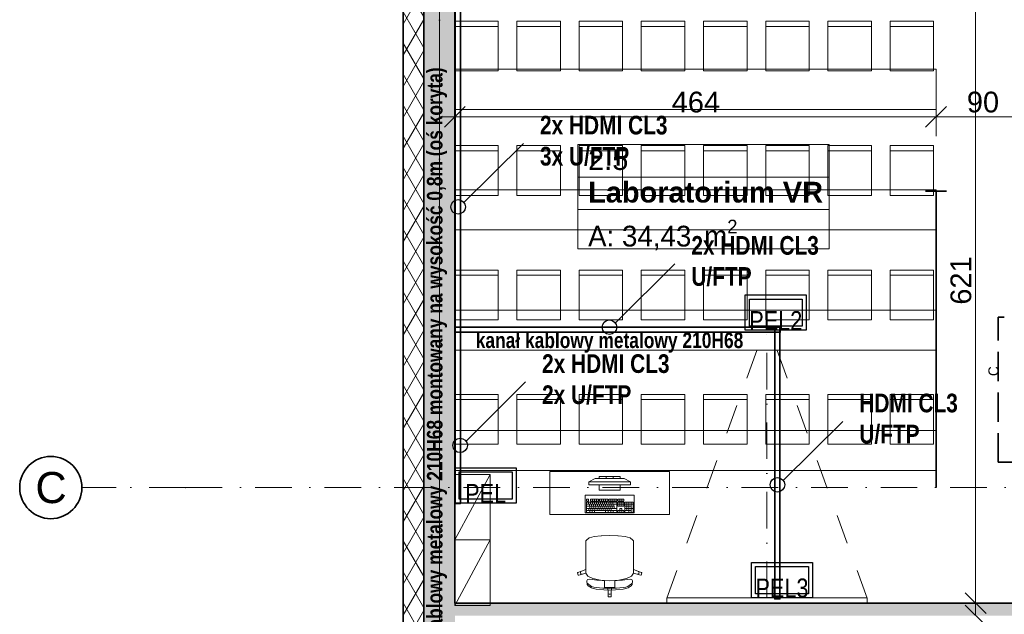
# Model space of a CAD drawing. Header units: millimetres. Extents: x 82175 to 237000, y 24756 to 471700.
# Tile 76 of 256: x 91422 to 100919, y 241337 to 247071. Entities that reach past the tile are written whole.
import ezdxf
from ezdxf.lldxf.tags import DXFTag

# ---------------------------------------------------------------- set-up
doc = ezdxf.new("R2010")
doc.units = ezdxf.units.MM
for name, pattern in [('Krawędzie ukryte', [3.912222, 2.822222, -1.09]), ('Kropki i Kreski', [6.702778, 3.527778, -1.763889, 0, -1.411111]), ('Przerywana', [5.644444, 2.822222, -2.822222])]:
    doc.linetypes.add(name, pattern=pattern)
for name, color, linetype, lineweight in [('!! kanał podpoaraperowy z gniazdami', 6, 'Continuous', 35), ('#_EL - opis', 7, 'Continuous', 20), ('\xa0♦EL - Gniazda', 1, 'Continuous', 35), ('\xa0♦IT - HDMI', 1, 'Continuous', 35), ('\xa0♦IT - opis', 3, 'SOLID', 30)]:
    doc.layers.add(name, color=color, linetype=linetype, lineweight=lineweight)
for name, color, linetype in [('#EL - Teletechnika', 3, 'Continuous'), ('- A - ocieplenie', 8, 'Continuous'), ('- strefy pomieszczeń', 8, 'Continuous'), ('Instalacje - Went_Klim', 8, 'Continuous'), ('Konstrukcja - Przegroda Strukt.', 8, 'Continuous'), ('Konstrukcja - Siatka mod', 8, 'Continuous'), ('Konstrukcja - Stropy', 8, 'Continuous'), ('Konstrukcja - Ściany działowe', 8, 'Continuous'), ('Konstrukcja - Ściany zewnętrzne', 8, 'Continuous'), ('Wnętrze - Umeblowanie', 8, 'Continuous')]:
    doc.layers.add(name, color=color, linetype=linetype)
doc.styles.add('OP_100', font='ARIALN.TTF', dxfattribs={"width": 0.8, "height": 20})
doc.styles.get("Standard").update_dxf_attribs({"font": 'arial.ttf'})
doc.styles.add('STYL_AUTOMATYCZNY_1', font='arial.ttf')
doc.styles.add('STYL_AUTOMATYCZNY_2', font='arial.ttf')
doc.styles.add('STYL_AUTOMATYCZNY_4', font='arial.ttf')
doc.styles.add('STYL_AUTOMATYCZNY_6', font='txt')
doc.styles.add('STYL_AUTOMATYCZNY_8', font='txt')
tags = doc.linetypes.add('SOLID', pattern=[10, 10, 0]).pattern_tags.tags
tags[6:7] = [DXFTag(74, 4), DXFTag(75, 0), DXFTag(340, '0'), DXFTag(46, 0.0), DXFTag(50, 0.0), DXFTag(44, 0.0), DXFTag(45, 0.0)]
tags[4:5] = [DXFTag(74, 4), DXFTag(75, 0), DXFTag(340, '0'), DXFTag(46, 0.0), DXFTag(50, 0.0), DXFTag(44, 0.0), DXFTag(45, 0.0)]

# ---------------------------------------------------------------- blocks, each defined once
blk = doc.blocks.new('PEl 2')
at = {"layer": '#EL - Teletechnika', "color": 1, "lineweight": 30}
blk.add_lwpolyline([(53978.4, 11970.9), (53390.4, 11970.9), (53390.4, 12311.9), (53978.4, 12311.9)], close=True, dxfattribs=at)
at = {"layer": '#EL - Teletechnika', "color": 7, "lineweight": 30}
blk.add_lwpolyline([(53939, 12010.2), (53429.7, 12010.2), (53429.7, 12272.5), (53939, 12272.5)], close=True, dxfattribs=at)
at = {"layer": '#EL - Teletechnika', "color": 1, "insert": (53684.4, 12064.5), "char_height": 20.791, "attachment_point": 5, "line_spacing_factor": 0.4}
blk.add_mtext('\\fArial Narrow|b0|i0;{\\H8.7679950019x;\\A1;PEL}\\A1;\\fTahoma|b1|i0|c238;\\P', dxfattribs=at)
blk = doc.blocks.new('pel3')
at = {"layer": '#EL - Teletechnika', "color": 1, "lineweight": 30}
blk.add_lwpolyline([(294, 0), (-294, 0), (-294, 341), (294, 341)], close=True, dxfattribs=at)
at = {"layer": '#EL - Teletechnika', "color": 7, "lineweight": 30}
blk.add_lwpolyline([(254.6, 39.3), (-254.6, 39.3), (-254.6, 301.7), (254.6, 301.7)], close=True, dxfattribs=at)
at = {"layer": '#EL - Teletechnika', "color": 1, "insert": (0, 93.7), "char_height": 20.791, "attachment_point": 5, "line_spacing_factor": 0.4}
blk.add_mtext('\\fArial Narrow|b0|i0;{\\H8.7679950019x;\\A1;PEL3}\\A1;\\fTahoma|b1|i0|c238;\\P', dxfattribs=at)
blk = doc.blocks.new('dws')
at = {"layer": '#EL - Teletechnika', "color": 1, "lineweight": 30}
blk.add_lwpolyline([(294, 0), (-294, 0), (-294, 341), (294, 341)], close=True, dxfattribs=at)
at = {"layer": '#EL - Teletechnika', "color": 7, "lineweight": 30}
blk.add_lwpolyline([(254.6, 39.3), (-254.6, 39.3), (-254.6, 301.7), (254.6, 301.7)], close=True, dxfattribs=at)
at = {"layer": '#EL - Teletechnika', "color": 1, "insert": (0, 93.7), "char_height": 20.791, "attachment_point": 5, "line_spacing_factor": 0.4}
blk.add_mtext('\\fArial Narrow|b0|i0;{\\H8.7679950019x;\\A1;PEL2}\\A1;\\fTahoma|b1|i0|c238;\\P', dxfattribs=at)

msp = doc.modelspace()

# ---------------------------------------------------------------- hatches: boundary and pattern name
at = {"layer": '- A - ocieplenie', "linetype": 'Continuous', "lineweight": 15}
h = msp.add_hatch(dxfattribs=at)
h.set_pattern_fill('Izolacja_miękka_0004', color=8, style=0, pattern_type=2)
h.set_pattern_definition([(60, (-135208.59, 523986.62), (-129.90381, 75), []), (120, (-135208.59, 523986.62), (129.90381, 75), [])])
h.paths.add_polyline_path([(95120, 247958.9), (95120, 234778.9), (95320, 234778.9), (95320, 247958.9)])
at = {"layer": 'Konstrukcja - Ściany działowe', "linetype": 'Continuous', "lineweight": 13}
msp.add_hatch(color=8, dxfattribs=at).paths.add_polyline_path([(95620, 241324), (101160, 241324), (101160, 241444), (95620, 241444)])
at = {"layer": 'Konstrukcja - Ściany zewnętrzne', "linetype": 'Continuous', "lineweight": 13}
msp.add_hatch(color=8, dxfattribs=at).paths.add_polyline_path([(95320, 247658.9), (95320, 235178.9), (95620, 235178.9), (95620, 247658.9)])

# ---------------------------------------------------------------- linework, layer by layer
at = {"layer": '!! kanał podpoaraperowy z gniazdami'}
for points in [[(95622.5, 247605.5), (95622.5, 242405.1), (95672.5, 242405.1), (95672.5, 247605.5)], [(98758.1, 244107.1), (95621.7, 244107.1), (95621.7, 244057.1), (98758.1, 244057.1)], [(98705.2, 244105.5), (98705.2, 241485.5), (98755.2, 241485.5), (98755.2, 244105.5)]]:
    msp.add_lwpolyline(points, close=True, dxfattribs=at)
at = {"layer": '- A - ocieplenie', "color": 8, "linetype": 'Continuous', "lineweight": 35, "ltscale": 100, "flags": 128}
for points in [[(95120, 247958.9), (95120, 234778.9)], [(95320, 234778.9), (95320, 247958.9)]]:
    msp.add_lwpolyline(points, dxfattribs=at)
at = {"layer": '- strefy pomieszczeń', "color": 8, "linetype": 'Continuous', "lineweight": 13, "ltscale": 100}
for p, q in [((96804.3, 245867.5), (99229.2, 245867.5)), ((96804.3, 245553.2), (96804.3, 245867.5)), ((99229.2, 245867.5), (99229.2, 245553.2)), ((99229.2, 245553.2), (96804.3, 245553.2)), ((96804.3, 245553.2), (99229.2, 245553.2)), ((96804.3, 245239), (96804.3, 245553.2)), ((99229.2, 245553.2), (99229.2, 245239)), ((99229.2, 245239), (96804.3, 245239)), ((96804.3, 245239), (99229.2, 245239)), ((96804.3, 244862.5), (96804.3, 245239)), ((99229.2, 245239), (99229.2, 244862.5)), ((99229.2, 244862.5), (96804.3, 244862.5))]:
    msp.add_line(p, q, dxfattribs=at)
at = {"layer": 'Instalacje - Went_Klim', "color": 8, "linetype": 'Krawędzie ukryte', "lineweight": 35, "ltscale": 100, "flags": 128}
msp.add_lwpolyline([(100860, 242802.7), (100860, 244202.7), (101160, 244202.7), (101160, 242802.7)], close=True, dxfattribs=at)
at = {"layer": 'Konstrukcja - Przegroda Strukt.', "color": 8, "linetype": 'Continuous', "lineweight": 13, "ltscale": 100}
for p, q in [((100642.5, 241444), (100642.5, 247658.9)), ((95620, 245946.4), (95620, 246321.4)), ((100260, 245946.4), (100260, 246321.4)), ((95720, 246233.9), (95520, 246033.9)), ((100360, 246233.9), (100160, 246033.9)), ((95470, 246133.9), (95620, 246133.9)), ((95620, 246133.9), (100260, 246133.9)), ((100260, 246133.9), (101160, 246133.9)), ((100542.5, 241544), (100742.5, 241344)), ((100830, 241444), (100455, 241444)), ((100542.5, 241424), (100742.5, 241224)), ((100642.5, 241324), (100642.5, 241444))]:
    msp.add_line(p, q, dxfattribs=at)
at = {"layer": 'Konstrukcja - Przegroda Strukt.', "color": 8, "linetype": 'Continuous', "lineweight": 35, "ltscale": 100}
for p, q in [((100360, 245418), (100160, 245418)), ((100260, 242558.9), (100260, 245418))]:
    msp.add_line(p, q, dxfattribs=at)
at = {"layer": 'Konstrukcja - Siatka mod', "color": 8, "linetype": 'Kropki i Kreski', "lineweight": 13, "ltscale": 100}
for p, q in [((95470, 233800), (95470, 250764.8)), ((93022.5, 242558.9), (92022.5, 242558.9)), ((93022.5, 242558.9), (122467, 242558.9))]:
    msp.add_line(p, q, dxfattribs=at)
at = {"layer": 'Konstrukcja - Siatka mod', "color": 8, "linetype": 'Continuous', "lineweight": 35, "ltscale": 100}
msp.add_circle((91722.5, 242558.9), 300, dxfattribs=at)
at = {"layer": 'Konstrukcja - Siatka mod', "color": 8, "linetype": 'Kropki i Kreski', "lineweight": 13, "ltscale": 100}
msp.add_point((93022.5, 242558.9), dxfattribs=at)
msp.add_point((93022.5, 242558.9), dxfattribs=at)
at = {"layer": 'Konstrukcja - Stropy', "color": 8, "linetype": 'Continuous', "lineweight": 13, "ltscale": 100, "flags": 128}
msp.add_lwpolyline([(107140, 240228.9), (110439, 240228.9), (110439, 235178.9), (122510, 235178.9), (122510, 247658.9), (95470, 247658.9), (95470, 235178.9), (107140, 235178.9)], close=True, dxfattribs=at)
at = {"layer": 'Konstrukcja - Ściany działowe', "color": 8, "linetype": 'Continuous', "lineweight": 35, "ltscale": 100, "flags": 128}
msp.add_lwpolyline([(101160, 241444), (95620, 241444)], dxfattribs=at)
at = {"layer": 'Konstrukcja - Ściany zewnętrzne', "color": 8, "linetype": 'Continuous', "lineweight": 35, "ltscale": 100, "flags": 128}
for points in [[(95320, 247958.9), (95320, 234926.9)], [(95620, 241444), (95620, 247658.9)]]:
    msp.add_lwpolyline(points, dxfattribs=at)
at = {"layer": 'Wnętrze - Umeblowanie', "color": 8, "linetype": 'Continuous', "lineweight": 13, "ltscale": 100}
for p, q in [((95617.2, 247006.7), (96037.2, 247006.7)), ((96217.2, 247006.7), (96637.2, 247006.7)), ((96817.2, 247006.7), (97237.2, 247006.7)), ((97417.2, 247006.7), (97837.2, 247006.7)), ((98017.2, 247006.7), (98437.2, 247006.7)), ((98617.2, 247006.7), (99037.2, 247006.7)), ((99217.2, 247006.7), (99637.2, 247006.7)), ((99817.2, 247006.7), (100237.2, 247006.7)), ((95617.2, 245806.7), (96037.2, 245806.7)), ((96217.2, 245806.7), (96637.2, 245806.7)), ((96817.2, 245806.7), (97237.2, 245806.7)), ((97417.2, 245806.7), (97837.2, 245806.7)), ((98017.2, 245806.7), (98437.2, 245806.7)), ((98617.2, 245806.7), (99037.2, 245806.7)), ((99217.2, 245806.7), (99637.2, 245806.7)), ((99817.2, 245806.7), (100237.2, 245806.7)), ((95617.2, 244606.7), (96037.2, 244606.7)), ((96217.2, 244606.7), (96637.2, 244606.7)), ((96817.2, 244606.7), (97237.2, 244606.7)), ((97417.2, 244606.7), (97837.2, 244606.7)), ((98017.2, 244606.7), (98437.2, 244606.7)), ((98617.2, 244606.7), (99037.2, 244606.7)), ((99217.2, 244606.7), (99637.2, 244606.7)), ((99817.2, 244606.7), (100237.2, 244606.7)), ((95617.2, 243406.7), (96037.2, 243406.7)), ((96217.2, 243406.7), (96637.2, 243406.7)), ((96817.2, 243406.7), (97237.2, 243406.7)), ((97417.2, 243406.7), (97837.2, 243406.7)), ((98017.2, 243406.7), (98437.2, 243406.7)), ((98617.2, 243406.7), (99037.2, 243406.7)), ((99217.2, 243406.7), (99637.2, 243406.7)), ((99817.2, 243406.7), (100237.2, 243406.7)), ((95620, 242053.4), (95958.6, 242685)), ((96912.8, 242614.9), (96972.8, 242644.9)), ((96972.8, 242644.9), (97252.8, 242644.9)), ((97212.8, 242664.9), (97012.8, 242664.9)), ((97012.8, 242664.9), (97012.8, 242644.9)), ((97012.8, 242644.9), (97212.8, 242644.9)), ((97079.5, 242644.9), (97079.5, 242664.9)), ((97146.2, 242644.9), (97146.2, 242664.9)), ((97212.8, 242644.9), (97212.8, 242664.9)), ((97312.8, 242614.9), (97252.8, 242644.9)), ((97312.8, 242614.9), (96912.8, 242614.9)), ((96912.8, 242614.9), (96912.8, 242584.9)), ((96912.8, 242584.9), (97312.8, 242584.9)), ((97212.8, 242584.9), (97012.8, 242584.9)), ((97012.8, 242584.9), (97012.8, 242534.9)), ((97212.8, 242534.9), (97212.8, 242584.9)), ((97312.8, 242584.9), (97312.8, 242614.9)), ((96907.2, 242445.8), (96887.6, 242445.8)), ((96887.6, 242445.8), (96887.6, 242426.4)), ((96907.2, 242426.4), (96907.2, 242445.8)), ((97005.1, 242445.8), (96926.8, 242445.8)), ((96926.8, 242445.8), (96926.8, 242426.4)), ((96946.4, 242426.4), (96946.4, 242445.8)), ((96966, 242426.4), (96966, 242445.8)), ((96985.6, 242426.4), (96985.6, 242445.8)), ((97005.1, 242426.4), (97005.1, 242445.8)), ((97012.8, 242534.9), (97212.8, 242534.9)), ((97093.3, 242445.8), (97014.9, 242445.8)), ((97014.9, 242445.8), (97014.9, 242426.4)), ((97034.5, 242426.4), (97034.5, 242445.8)), ((97054.1, 242426.4), (97054.1, 242445.8)), ((97073.7, 242426.4), (97073.7, 242445.8)), ((97093.3, 242426.4), (97093.3, 242445.8)), ((97181.4, 242445.8), (97103.1, 242445.8)), ((97103.1, 242445.8), (97103.1, 242426.4)), ((97122.6, 242426.4), (97122.6, 242445.8)), ((97142.2, 242426.4), (97142.2, 242445.8)), ((97161.8, 242426.4), (97161.8, 242445.8)), ((97181.4, 242426.4), (97181.4, 242445.8)), ((97249.9, 242445.8), (97191.2, 242445.8)), ((97191.2, 242445.8), (97191.2, 242426.4)), ((97210.8, 242426.4), (97210.8, 242445.8)), ((97230.3, 242426.4), (97230.3, 242445.8)), ((97249.9, 242426.4), (97249.9, 242445.8)), ((96887.6, 242426.4), (96907.2, 242426.4)), ((97181.4, 242416.7), (96887.6, 242416.7)), ((96887.6, 242416.7), (96887.6, 242319.8)), ((96887.6, 242397.3), (97181.4, 242397.3)), ((96887.6, 242377.9), (97156.9, 242377.9)), ((96887.6, 242358.5), (97181.4, 242358.5)), ((96907.2, 242397.3), (96907.2, 242416.7)), ((96912.1, 242339.1), (96912.1, 242358.5)), ((96917, 242377.9), (96917, 242397.3)), ((96921.9, 242358.5), (96921.9, 242377.9)), ((96926.8, 242426.4), (97005.1, 242426.4)), ((96926.8, 242397.3), (96926.8, 242416.7)), ((96931.7, 242339.1), (96931.7, 242358.5)), ((96936.6, 242377.9), (96936.6, 242397.3)), ((96941.5, 242358.5), (96941.5, 242377.9)), ((96946.4, 242397.3), (96946.4, 242416.7)), ((96951.3, 242339.1), (96951.3, 242358.5)), ((96956.2, 242377.9), (96956.2, 242397.3)), ((96961.1, 242358.5), (96961.1, 242377.9)), ((96966, 242397.3), (96966, 242416.7)), ((96970.9, 242339.1), (96970.9, 242358.5)), ((96975.8, 242377.9), (96975.8, 242397.3)), ((96980.7, 242358.5), (96980.7, 242377.9)), ((96985.6, 242397.3), (96985.6, 242416.7)), ((96990.4, 242339.1), (96990.4, 242358.5)), ((96995.3, 242377.9), (96995.3, 242397.3)), ((97000.2, 242358.5), (97000.2, 242377.9)), ((97005.1, 242397.3), (97005.1, 242416.7)), ((97010, 242339.1), (97010, 242358.5)), ((97014.9, 242426.4), (97093.3, 242426.4)), ((97014.9, 242377.9), (97014.9, 242397.3)), ((97019.8, 242358.5), (97019.8, 242377.9)), ((97024.7, 242397.3), (97024.7, 242416.7)), ((97029.6, 242339.1), (97029.6, 242358.5)), ((97034.5, 242377.9), (97034.5, 242397.3)), ((97039.4, 242358.5), (97039.4, 242377.9)), ((97044.3, 242397.3), (97044.3, 242416.7)), ((97049.2, 242339.1), (97049.2, 242358.5)), ((97054.1, 242377.9), (97054.1, 242397.3)), ((97059, 242358.5), (97059, 242377.9)), ((97063.9, 242397.3), (97063.9, 242416.7)), ((97068.8, 242339.1), (97068.8, 242358.5)), ((97073.7, 242377.9), (97073.7, 242397.3)), ((97078.6, 242358.5), (97078.6, 242377.9)), ((97083.5, 242397.3), (97083.5, 242416.7)), ((97088.4, 242339.1), (97088.4, 242358.5)), ((97093.3, 242377.9), (97093.3, 242397.3)), ((97098.2, 242358.5), (97098.2, 242377.9)), ((97103.1, 242426.4), (97181.4, 242426.4)), ((97103.1, 242397.3), (97103.1, 242416.7)), ((97107.9, 242339.1), (97107.9, 242358.5)), ((97112.8, 242377.9), (97112.8, 242397.3)), ((97117.7, 242358.5), (97117.7, 242377.9)), ((97122.6, 242397.3), (97122.6, 242416.7)), ((97127.5, 242339.1), (97127.5, 242358.5)), ((97132.4, 242377.9), (97132.4, 242397.3)), ((97137.3, 242358.5), (97137.3, 242377.9)), ((97142.2, 242397.3), (97142.2, 242416.7)), ((97152, 242377.9), (97152, 242397.3)), ((97156.9, 242358.5), (97156.9, 242377.9)), ((97181.4, 242319.8), (97181.4, 242416.7)), ((97191.2, 242426.4), (97249.9, 242426.4)), ((97249.9, 242416.7), (97191.2, 242416.7)), ((97191.2, 242416.7), (97191.2, 242377.9)), ((97191.2, 242397.3), (97249.9, 242397.3)), ((97191.2, 242377.9), (97249.9, 242377.9)), ((97210.8, 242377.9), (97210.8, 242416.7)), ((97230.3, 242358.5), (97210.8, 242358.5)), ((97210.8, 242358.5), (97210.8, 242339.1)), ((97230.3, 242377.9), (97230.3, 242416.7)), ((97230.3, 242339.1), (97230.3, 242358.5)), ((97249.9, 242377.9), (97249.9, 242416.7)), ((97338.1, 242416.7), (97259.7, 242416.7)), ((97259.7, 242416.7), (97259.7, 242319.8)), ((97259.7, 242397.3), (97338.1, 242397.3)), ((97259.7, 242377.9), (97318.5, 242377.9)), ((97259.7, 242358.5), (97338.1, 242358.5)), ((97279.3, 242339.1), (97279.3, 242416.7)), ((97298.9, 242319.8), (97298.9, 242416.7)), ((97318.5, 242319.8), (97318.5, 242416.7)), ((97338.1, 242319.8), (97338.1, 242416.7)), ((96887.6, 242339.1), (97181.4, 242339.1)), ((96887.6, 242319.8), (97181.4, 242319.8)), ((96921.9, 242319.8), (96921.9, 242339.1)), ((96943.9, 242319.8), (96943.9, 242339.1)), ((96966, 242319.8), (96966, 242339.1)), ((97073.7, 242319.8), (97073.7, 242339.1)), ((97098.2, 242319.8), (97098.2, 242339.1)), ((97122.6, 242319.8), (97122.6, 242339.1)), ((97147.1, 242319.8), (97147.1, 242339.1)), ((97210.8, 242339.1), (97191.2, 242339.1)), ((97191.2, 242339.1), (97191.2, 242319.8)), ((97191.2, 242319.8), (97249.9, 242319.8)), ((97210.8, 242319.8), (97210.8, 242339.1)), ((97210.8, 242339.1), (97230.3, 242339.1)), ((97249.9, 242339.1), (97230.3, 242339.1)), ((97230.3, 242319.8), (97230.3, 242339.1)), ((97249.9, 242319.8), (97249.9, 242339.1)), ((97259.7, 242339.1), (97318.5, 242339.1)), ((97259.7, 242319.8), (97338.1, 242319.8)), ((96914.9, 242074.1), (96888.1, 242053)), ((96917.1, 242075), (96914.9, 242074.1)), ((96963, 242085.7), (96917.1, 242075)), ((97031.7, 242092.9), (96963, 242085.7)), ((97032.8, 242093), (97031.7, 242092.9)), ((97112.8, 242095.4), (97032.8, 242093)), ((97112.8, 242095.4), (97192.9, 242093)), ((97192.9, 242093), (97193.9, 242092.9)), ((97193.9, 242092.9), (97262.7, 242085.7)), ((97262.7, 242085.7), (97308.6, 242075)), ((97308.6, 242075), (97310.8, 242074.1)), ((97310.8, 242074.1), (97337.6, 242053)), ((95958.6, 242053.4), (95620, 242053.4)), ((95620, 241421.9), (95958.6, 242053.4)), ((96888.1, 242053), (96883.6, 242044.4)), ((96883.6, 242044.4), (96883.6, 242013.3)), ((96883.6, 242013.3), (96883.6, 241977.3)), ((96883.6, 241977.3), (96883.6, 241768.2)), ((97337.6, 242053), (97342.1, 242044.4)), ((97342.1, 242044.4), (97342.1, 242013.3)), ((97342.1, 242013.3), (97342.1, 241977.3)), ((97342.1, 241977.3), (97342.1, 241768.2)), ((96804.8, 241741.1), (96802.8, 241737.3)), ((96802.8, 241737.3), (96810.3, 241714.5)), ((96840.2, 241752.5), (96804.8, 241741.1)), ((96810.3, 241714.5), (96814.1, 241712.6)), ((96814.1, 241712.6), (96849.5, 241724)), ((96831.4, 241745), (96829.8, 241739.4)), ((96829.8, 241739.4), (96830.5, 241733.6)), ((96830.5, 241733.6), (96833.4, 241728.5)), ((96835.1, 241749.6), (96831.4, 241745)), ((96833.4, 241728.5), (96838, 241724.9)), ((96840.2, 241752.5), (96835.1, 241749.6)), ((96838, 241724.9), (96843.7, 241723.3)), ((96883.6, 241768.2), (96840.2, 241752.5)), ((96843.7, 241723.3), (96849.5, 241724)), ((96849.5, 241724), (96883.7, 241733.7)), ((96883.6, 241733.9), (96883.6, 241768.2)), ((96883.6, 241733.9), (96883.7, 241733.7)), ((96883.7, 241733.7), (96901, 241705.8)), ((96901, 241705.8), (96950.7, 241682.1)), ((96950.7, 241682.1), (97025.1, 241666.2)), ((97275, 241682.1), (97200.6, 241666.2)), ((97324.7, 241705.8), (97275, 241682.1)), ((97342, 241733.7), (97324.7, 241705.8)), ((97342.1, 241733.9), (97342, 241733.7)), ((97376.2, 241724), (97342, 241733.7)), ((97342.1, 241733.9), (97342.1, 241768.2)), ((97342.1, 241768.2), (97385.5, 241752.5)), ((97382, 241723.3), (97376.2, 241724)), ((97411.6, 241712.6), (97376.2, 241724)), ((97387.7, 241724.9), (97382, 241723.3)), ((97385.5, 241752.5), (97390.6, 241749.6)), ((97385.5, 241752.5), (97420.9, 241741.1)), ((97392.3, 241728.5), (97387.7, 241724.9)), ((97390.6, 241749.6), (97394.3, 241745)), ((97395.2, 241733.6), (97392.3, 241728.5)), ((97394.3, 241745), (97395.9, 241739.4)), ((97395.9, 241739.4), (97395.2, 241733.6)), ((97415.4, 241714.5), (97411.6, 241712.6)), ((97422.8, 241737.3), (97415.4, 241714.5)), ((97420.9, 241741.1), (97422.8, 241737.3)), ((96898.2, 241672.3), (96891.4, 241660.7)), ((96891.4, 241660.7), (96894.7, 241624.7)), ((96897.8, 241635.2), (96894.1, 241637.8)), ((96894.7, 241624.7), (96905.3, 241611.5)), ((96904.1, 241630.1), (96897.8, 241635.2)), ((96915.4, 241675.3), (96898.2, 241672.3)), ((96913.1, 241623.9), (96904.1, 241630.1)), ((96905.3, 241611.5), (96936.3, 241591.4)), ((96924.8, 241613.8), (96913.1, 241623.9)), ((96944.3, 241672.8), (96915.4, 241675.3)), ((96938, 241606.2), (96924.8, 241613.8)), ((96936.3, 241591.4), (96956.3, 241584.2)), ((96958.4, 241599.9), (96938, 241606.2)), ((96989.6, 241666.9), (96944.3, 241672.8)), ((96984.3, 241595), (96958.4, 241599.9)), ((97014.3, 241591.3), (96984.3, 241595)), ((97040.5, 241662.3), (96989.6, 241666.9)), ((97046.8, 241588.7), (97014.3, 241591.3)), ((97025.1, 241666.2), (97062.5, 241663.8)), ((97112.8, 241659.9), (97040.5, 241662.3)), ((97080.1, 241587.3), (97046.8, 241588.7)), ((97062.5, 241663.8), (97112.8, 241660.6)), ((97062.5, 241663.8), (97062.5, 241625.1)), ((97062.5, 241625.1), (97062.5, 241595.2)), ((97062.5, 241595.2), (97096, 241595.2)), ((97112.8, 241586.8), (97080.1, 241587.3)), ((97096, 241595.2), (97112.8, 241595.2)), ((97096, 241595.2), (97097.7, 241545.3)), ((97163.2, 241663.8), (97112.8, 241660.6)), ((97112.8, 241659.9), (97185.1, 241662.3)), ((97129.7, 241595.2), (97112.8, 241595.2)), ((97112.8, 241586.8), (97145.6, 241587.3)), ((97129.7, 241595.2), (97127.9, 241545.3)), ((97163.2, 241595.2), (97129.7, 241595.2)), ((97145.6, 241587.3), (97178.9, 241588.7)), ((97200.6, 241666.2), (97163.2, 241663.8)), ((97163.2, 241663.8), (97163.2, 241625.1)), ((97163.2, 241625.1), (97163.2, 241595.2)), ((97178.9, 241588.7), (97211.4, 241591.3)), ((97185.1, 241662.3), (97236.1, 241666.9)), ((97211.4, 241591.3), (97241.4, 241595)), ((97236.1, 241666.9), (97281.4, 241672.8)), ((97241.4, 241595), (97267.3, 241599.9)), ((97267.3, 241599.9), (97287.7, 241606.2)), ((97289.4, 241591.4), (97269.4, 241584.2)), ((97281.4, 241672.8), (97310.3, 241675.3)), ((97287.7, 241606.2), (97300.9, 241613.8)), ((97320.4, 241611.5), (97289.4, 241591.4)), ((97300.9, 241613.8), (97312.6, 241623.9)), ((97310.3, 241675.3), (97327.5, 241672.3)), ((97312.6, 241623.9), (97321.6, 241630.1)), ((97330.9, 241624.7), (97320.4, 241611.5)), ((97321.6, 241630.1), (97327.9, 241635.2)), ((97327.5, 241672.3), (97334.2, 241660.7)), ((97327.9, 241635.2), (97331.6, 241637.8)), ((97334.2, 241660.7), (97330.9, 241624.7)), ((96956.3, 241584.2), (96982.1, 241579.4)), ((96982.1, 241579.4), (97055.3, 241572.4)), ((97055.3, 241572.4), (97112.8, 241570.2)), ((97097.7, 241545.3), (97098.9, 241539.6)), ((97097.7, 241545.3), (97097.7, 241508.4)), ((97097.7, 241508.4), (97100.8, 241505.4)), ((97098.9, 241539.6), (97102.2, 241534.7)), ((97100.8, 241505.4), (97112.8, 241505.4)), ((97102.2, 241534.7), (97107.1, 241531.5)), ((97107.1, 241531.5), (97112.8, 241530.4)), ((97170.3, 241572.4), (97112.8, 241570.2)), ((97118.6, 241531.5), (97112.8, 241530.4)), ((97124.9, 241505.4), (97112.8, 241505.4)), ((97123.5, 241534.7), (97118.6, 241531.5)), ((97126.8, 241539.6), (97123.5, 241534.7)), ((97127.9, 241508.4), (97124.9, 241505.4)), ((97127.9, 241545.3), (97126.8, 241539.6)), ((97127.9, 241545.3), (97127.9, 241508.4)), ((97243.6, 241579.4), (97170.3, 241572.4)), ((97269.4, 241584.2), (97243.6, 241579.4))]:
    msp.add_line(p, q, dxfattribs=at)
at = {"layer": 'Wnętrze - Umeblowanie', "color": 8, "linetype": 'Przerywana', "lineweight": 13, "ltscale": 100}
for p in [(97662.6, 241493.6), (99597.2, 241493.6)]:
    msp.add_line(p, (98629.9, 244151.3), dxfattribs=at)
at = {"layer": 'Wnętrze - Umeblowanie', "color": 8, "linetype": 'Kropki i Kreski', "lineweight": 13, "ltscale": 100}
msp.add_line((98629.9, 241493.9), (98629.9, 244151.3), dxfattribs=at)
at = {"layer": 'Wnętrze - Umeblowanie', "color": 8, "linetype": 'Continuous', "lineweight": 13, "ltscale": 100, "flags": 128}
for points in [[(95617.2, 246576.7), (96037.2, 246576.7), (96037.2, 247056.7), (95617.2, 247056.7)], [(96217.2, 246576.7), (96637.2, 246576.7), (96637.2, 247056.7), (96217.2, 247056.7)], [(96817.2, 246576.7), (97237.2, 246576.7), (97237.2, 247056.7), (96817.2, 247056.7)], [(97417.2, 246576.7), (97837.2, 246576.7), (97837.2, 247056.7), (97417.2, 247056.7)], [(98017.2, 246576.7), (98437.2, 246576.7), (98437.2, 247056.7), (98017.2, 247056.7)], [(98617.2, 246576.7), (99037.2, 246576.7), (99037.2, 247056.7), (98617.2, 247056.7)], [(99217.2, 246576.7), (99637.2, 246576.7), (99637.2, 247056.7), (99217.2, 247056.7)], [(99817.2, 246576.7), (100237.2, 246576.7), (100237.2, 247056.7), (99817.2, 247056.7)], [(95620, 246205.4), (100260, 246205.4), (100260, 246592.4), (95620, 246592.4)], [(95617.2, 245376.7), (96037.2, 245376.7), (96037.2, 245856.7), (95617.2, 245856.7)], [(96217.2, 245376.7), (96637.2, 245376.7), (96637.2, 245856.7), (96217.2, 245856.7)], [(96817.2, 245376.7), (97237.2, 245376.7), (97237.2, 245856.7), (96817.2, 245856.7)], [(97417.2, 245376.7), (97837.2, 245376.7), (97837.2, 245856.7), (97417.2, 245856.7)], [(98017.2, 245376.7), (98437.2, 245376.7), (98437.2, 245856.7), (98017.2, 245856.7)], [(98617.2, 245376.7), (99037.2, 245376.7), (99037.2, 245856.7), (98617.2, 245856.7)], [(99217.2, 245376.7), (99637.2, 245376.7), (99637.2, 245856.7), (99217.2, 245856.7)], [(99817.2, 245376.7), (100237.2, 245376.7), (100237.2, 245856.7), (99817.2, 245856.7)], [(95620, 245044.6), (100260, 245044.6), (100260, 245431.6), (95620, 245431.6)], [(95617.2, 244176.7), (96037.2, 244176.7), (96037.2, 244656.7), (95617.2, 244656.7)], [(96217.2, 244176.7), (96637.2, 244176.7), (96637.2, 244656.7), (96217.2, 244656.7)], [(96817.2, 244176.7), (97237.2, 244176.7), (97237.2, 244656.7), (96817.2, 244656.7)], [(97417.2, 244176.7), (97837.2, 244176.7), (97837.2, 244656.7), (97417.2, 244656.7)], [(98017.2, 244176.7), (98437.2, 244176.7), (98437.2, 244656.7), (98017.2, 244656.7)], [(98617.2, 244176.7), (99037.2, 244176.7), (99037.2, 244656.7), (98617.2, 244656.7)], [(99217.2, 244176.7), (99637.2, 244176.7), (99637.2, 244656.7), (99217.2, 244656.7)], [(99817.2, 244176.7), (100237.2, 244176.7), (100237.2, 244656.7), (99817.2, 244656.7)], [(95620, 243883.9), (100260, 243883.9), (100260, 244270.8), (95620, 244270.8)], [(95617.2, 242976.7), (96037.2, 242976.7), (96037.2, 243456.7), (95617.2, 243456.7)], [(96217.2, 242976.7), (96637.2, 242976.7), (96637.2, 243456.7), (96217.2, 243456.7)], [(96817.2, 242976.7), (97237.2, 242976.7), (97237.2, 243456.7), (96817.2, 243456.7)], [(97417.2, 242976.7), (97837.2, 242976.7), (97837.2, 243456.7), (97417.2, 243456.7)], [(98017.2, 242976.7), (98437.2, 242976.7), (98437.2, 243456.7), (98017.2, 243456.7)], [(98617.2, 242976.7), (99037.2, 242976.7), (99037.2, 243456.7), (98617.2, 243456.7)], [(99217.2, 242976.7), (99637.2, 242976.7), (99637.2, 243456.7), (99217.2, 243456.7)], [(99817.2, 242976.7), (100237.2, 242976.7), (100237.2, 243456.7), (99817.2, 243456.7)], [(95620, 242723.1), (100260, 242723.1), (100260, 243110), (95620, 243110)], [(95958.6, 242685), (95958.6, 241421.9), (95620, 241421.9), (95620, 242685)], [(97689.7, 242714.9), (96536, 242714.9), (96536, 242300.4), (97689.7, 242300.4)], [(96877.8, 242484.9), (96877.8, 242314.9), (97347.8, 242314.9), (97347.8, 242484.9)], [(99597.2, 241444), (97662.6, 241444), (97662.6, 241494), (99597.2, 241494)]]:
    msp.add_lwpolyline(points, close=True, dxfattribs=at)
at = {"layer": '\xa0♦IT - opis', "color": 7, "linetype": 'Continuous', "lineweight": 0}
for p, q in [((96281.3, 245877.1), (95707.3, 245306.6)), ((97741.3, 244717.1), (97167.3, 244146.6)), ((96301.3, 243577.1), (95727.3, 243006.6)), ((99361.3, 243197.1), (98787.3, 242626.6))]:
    msp.add_line(p, q, dxfattribs=at)
at = {"layer": '\xa0♦IT - opis', "color": 7}
for centre in [(95650.6, 245265.5), (97110.6, 244105.5), (95670.6, 242965.5), (98730.6, 242585.5)]:
    msp.add_circle(centre, 70, dxfattribs=at)

# ---------------------------------------------------------------- block references
at = {"layer": '\xa0♦EL - Gniazda'}
for name, p in [('dws', (98714.6, 244075.5)), ('pel3', (98774.6, 241495.5))]:
    msp.add_blockref(name, p, dxfattribs=at)
at = {"layer": '\xa0♦IT - HDMI', "rotation": 360}
msp.add_blockref('PEl 2', (42232, 230437.5), dxfattribs=at)

# ---------------------------------------------------------------- texts
at = {"layer": '#_EL - opis', "char_height": 150, "width": 13225.251, "attachment_point": 1, "rotation": 90, "style": 'OP_100'}
for insert in [(95350, 240630.4), (95350, 233797.8)]:
    msp.add_mtext('\\fArial|b1|i0|c238|p34;kanał kablowy metalowy 210H68 montowany na wysokość 0,8m (oś koryta)', dxfattribs=dict(at, insert=insert))
at = {"layer": '#_EL - opis', "insert": (95820.6, 244054.3), "char_height": 150, "width": 13225.251, "attachment_point": 1, "style": 'OP_100'}
msp.add_mtext('\\fArial|b1|i0|c238|p34;kanał kablowy metalowy 210H68', dxfattribs=at)
at = {"layer": '- strefy pomieszczeń', "color": 8, "linetype": 'Continuous', "lineweight": 13, "char_height": 200, "attachment_point": 1}
for s, insert, style in [('\\A1;{\\pql;\\pt0,100;\\fArial|b0|i0|c238|p0;\\W1.000000;2.5\\fArial|b0|i0|c238|p0;\\W1.000000;\\A1{\\H.66x;\\S^  ;}\\fArial|b0|i0|c238|p0;\\W1.000000;\\fArial|b0|i0|c238|p0;\\W1.000000;\\A1{\\H.66x;\\S^  ;}}', (96904.3, 245821.8), 'STYL_AUTOMATYCZNY_1'), ('\\A1;{\\pql;\\pt0,100;\\fArial|b1|i0|c238|p0;\\W1.000000;Laboratorium VR\\fArial|b1|i0|c238|p0;\\W1.000000;\\A1{\\H.66x;\\S^  ;}\\fArial|b1|i0|c238|p0;\\W1.000000;\\fArial|b1|i0|c238|p0;\\W1.000000;\\A1{\\H.66x;\\S^  ;}}', (96904.3, 245507.5), 'STYL_AUTOMATYCZNY_2'), ('\\A1;{\\pql;\\pt0,500;\\fGeneva CE|b0|i0|c0|p0;\\W1.000000;A: 34,43\\fGeneva CE|b0|i0|c0|p0;\\W1.000000;\\A1{\\H.66x;\\S^  ;}\\fGeneva CE|b0|i0|c0|p0;\\W1.000000; m\\fGeneva CE|b0|i0|c0|p0;\\W1.000000;\\A1{\\H.66x;\\S2^  ;}}', (96904.3, 245142), 'STYL_AUTOMATYCZNY_6')]:
    msp.add_mtext(s, dxfattribs=dict(at, insert=insert, style=style))
at = {"layer": 'Instalacje - Went_Klim', "color": 8, "linetype": 'Continuous', "lineweight": 35, "insert": (100865.1, 243681.3), "char_height": 98.407, "attachment_point": 8, "rotation": 90, "style": 'STYL_AUTOMATYCZNY_8'}
msp.add_mtext('\\A1;{\\pqc;\\fF1|b0|i0|c0|p0;\\W1.000000;C}', dxfattribs=at)
at = {"layer": 'Konstrukcja - Przegroda Strukt.', "color": 8, "linetype": 'Continuous', "lineweight": 13, "char_height": 200, "attachment_point": 7, "style": 'STYL_AUTOMATYCZNY_4'}
for s, insert, width in [('\\A1;{\\pql;\\fArial|b0|i0|c238|p0;\\W1.000000;464}', (97711.2, 246173.9), 457.634), ('\\A1;{\\pql;\\fArial|b0|i0|c238|p0;\\W1.000000;90}', (100557.5, 246173.9), 305.09)]:
    msp.add_mtext(s, dxfattribs=dict(at, insert=insert, width=width))
at = {"layer": 'Konstrukcja - Przegroda Strukt.', "color": 8, "linetype": 'Continuous', "lineweight": 13, "insert": (100602.5, 244322.6), "char_height": 200, "width": 457.634, "attachment_point": 7, "rotation": 90, "style": 'STYL_AUTOMATYCZNY_4'}
msp.add_mtext('\\A1;{\\pql;\\fArial|b0|i0|c238|p0;\\W1.000000;621}', dxfattribs=at)
at = {"layer": 'Konstrukcja - Siatka mod', "color": 8, "linetype": 'Continuous', "lineweight": 13, "insert": (91573.9, 242708.9), "char_height": 300, "attachment_point": 1, "style": 'STYL_AUTOMATYCZNY_1'}
msp.add_mtext('\\A1;{\\pql;\\pt0;\\fArial|b0|i0|c238|p0;\\W1.000000;C}', dxfattribs=at)
at = {"layer": '\xa0♦IT - opis', "char_height": 180, "width": 3733.991, "attachment_point": 1, "style": 'OP_100'}
for s, insert in [('\\C7;\\fArial|b1|i0|c238|p34;2x HDMI CL3\\P3x U/FTP\\P', (96440.6, 246144.4)), ('\\C7;\\fArial|b1|i0|c238|p34;2x HDMI CL3\\PU/FTP\\P', (97900.6, 244984.4)), ('\\C7;\\fArial|b1|i0|c238|p34;2x HDMI CL3\\P2x U/FTP\\P', (96460.6, 243844.4)), ('\\C7;\\fArial|b1|i0|c238|p34;HDMI CL3\\PU/FTP\\P', (99520.6, 243464.4))]:
    msp.add_mtext(s, dxfattribs=dict(at, insert=insert))

doc.saveas('drawing.dxf')
